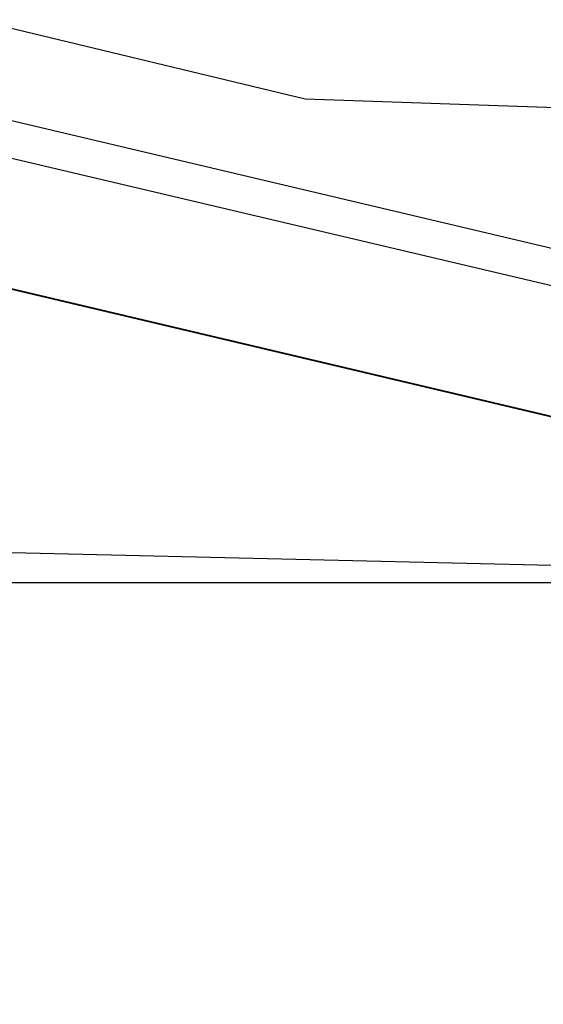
# Model space of a CAD drawing. Header units: feet. Extents: x -79 to 198, y -22 to 181.
# Tile 123 of 256: x 118.424 to 119.026, y 40.399 to 41.531. Entities that reach past the tile are written whole.
import ezdxf

# ---------------------------------------------------------------- set-up
doc = ezdxf.new("R2010")
doc.units = ezdxf.units.FT
for name, color, linetype in [('A-AREA-UNIDAD', 30, 'CONTINUOUS'), ('A-LINEA', 7, 'CONTINUOUS'), ('A-MURO-CONCRETO', 8, 'CONTINUOUS')]:
    doc.layers.add(name, color=color, linetype=linetype)

msp = doc.modelspace()

# ---------------------------------------------------------------- linework, layer by layer
at = {"layer": 'A-AREA-UNIDAD'}
msp.add_lwpolyline([(106.912, 44.2844), (118.752, 41.44), (119.808, 41.4044), (119.84, 40.3556), (119.392, 38.56), (126.56, 36.8356), (127.968, 39.3244), (129.28, 42.72), (130.24, 46.72), (130.592, 50.1689), (130.4, 55.1289), (128.992, 61.5289), (128.608, 64.7289), (128.64, 68.96), (129.28, 72.8), (118.048, 75.4133), (118, 75.6444), (117.472, 75.7689), (116.24, 75.68), (104.08, 78.5244)], dxfattribs=at)
at = {"layer": 'A-LINEA'}
for p, q in [((106.2933, 44.2844), (119.08, 41.2578)), ((119.0667, 41.2178), (106.2267, 44.2444))]:
    msp.add_line(p, q, dxfattribs=at)
msp.add_lwpolyline([(106.04, 44.1511), (105.3467, 41.2311), (119.16, 37.9644), (119.84, 40.8844), (106.04, 44.1511)], dxfattribs=at)
at = {"layer": 'A-MURO-CONCRETO'}
for points in [[(105.3467, 41.2311), (106.8133, 40.8844), (119.84, 40.8844), (105.3467, 41.2311)], [(105.3467, 41.2311), (118.3733, 41.2311), (119.84, 40.8844), (105.3467, 41.2311), (105.3467, 41.2311)], [(106.8133, 40.8844), (119.84, 40.8844), (119.16, 37.9644), (106.8133, 40.8844), (106.8133, 40.8844)]]:
    msp.add_lwpolyline(points, dxfattribs=at)

doc.saveas('drawing.dxf')
